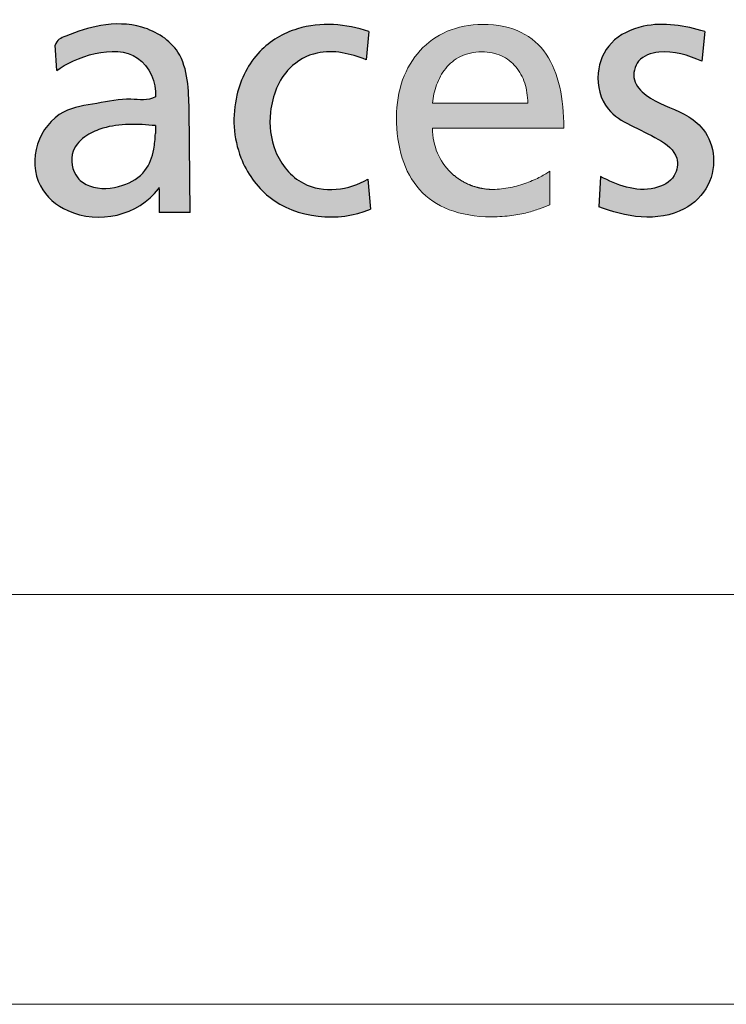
# Paper-space layout 'Hoja2' of a CAD drawing. Header units: millimetres. Extents: x 450 to 25135, y 150 to 17673.
# Tile 7 of 19: x 19928 to 20186, y 150 to 510. Entities that reach past the tile are written whole.
import ezdxf

# ---------------------------------------------------------------- set-up
doc = ezdxf.new("R2010")
doc.units = ezdxf.units.MM
doc.linetypes.add('SLD-Continua', pattern=[0])
doc.layers.add('FORMAT', color=7, linetype='SLD-Continua')

# ---------------------------------------------------------------- blocks, each defined once
blk = doc.blocks.new('Bloque1')
at = {"linetype": 'Continuous', "ltscale": 35}
h = blk.add_hatch(color=7, dxfattribs=at)
edge = h.paths.add_edge_path(flags=0)
edge.add_spline(control_points=[(447.1477304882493, 113.117695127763), (444.4013535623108, 111.4222830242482), (436.9297444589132, 113.1131525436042), (425.846653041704, 110.4768756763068), (412.0495614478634, 108.891087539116), (402.1656916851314, 96.31302692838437), (402.9737049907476, 80.06196275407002), (420.8189873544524, 65.08508865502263), (440.8957324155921, 69.65680182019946), (448.2494680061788, 79.46525997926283)], knot_values=[0, 0, 0, 0, 0.079965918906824, 0.1900571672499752, 0.3000940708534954, 0.4325108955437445, 0.5666885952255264, 0.6846218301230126, 1, 1, 1, 1], weights=[1, 1, 1, 1, 1, 1, 1, 1, 1, 1], degree=3, periodic=0)
edge.add_spline(control_points=[(448.2494680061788, 79.46525997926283), (448.598833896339, 80.37175666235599), (448.4920065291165, 79.46525997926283)], knot_values=[0, 0, 0, 1, 1, 1], weights=[1, 1, 1], degree=2, periodic=0)
edge.add_line((448.4920065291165, 79.46525997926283), (448.4920065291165, 70.79673695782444))
edge.add_line((448.4920065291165, 70.79673695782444), (459.8706977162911, 70.79673695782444))
edge.add_line((459.8706977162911, 70.79673695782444), (459.4879247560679, 108.697790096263))
edge.add_spline(control_points=[(459.4879247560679, 108.6977900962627), (459.2133028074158, 115.2323379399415), (459.1727210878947, 129.7088642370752), (442.7519847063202, 140.0049656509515), (427.5065417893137, 140.0589961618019), (416.89420790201, 136.413653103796), (410.9889606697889, 133.9821044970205), (410.4598462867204, 131.9549445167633)], knot_values=[0, 0, 0, 0, 0.3004446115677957, 0.5251352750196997, 0.7372886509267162, 0.9254873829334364, 1, 1, 1, 1], weights=[1, 1, 1, 1, 1, 1, 1, 1], degree=3, periodic=0)
edge.add_line((410.4598462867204, 131.9549445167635), (411.0360178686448, 122.733017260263))
edge.add_spline(control_points=[(411.0360178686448, 122.733017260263), (417.4450836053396, 127.5000055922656), (439.8544987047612, 135.8511266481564), (447.6307706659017, 118.3204715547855), (447.1477304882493, 113.117695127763)], knot_values=[0, 0, 0, 0, 0.6589957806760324, 1, 1, 1, 1], weights=[1, 1, 1, 1, 1], degree=3, periodic=0)
edge = h.paths.add_edge_path(flags=0)
edge.add_spline(control_points=[(447.1504972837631, 99.70333689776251), (447.0134890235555, 97.77160192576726), (446.6778168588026, 93.0388240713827), (443.8719791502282, 85.06744525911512), (434.6789035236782, 79.63404012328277), (424.9722784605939, 78.91781105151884), (416.9555688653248, 83.9355059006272), (415.4381393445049, 93.15731913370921), (421.5427566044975, 99.19119823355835), (428.8287103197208, 102.2205518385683), (437.4593161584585, 103.3529648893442), (443.8877030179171, 102.8347119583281), (447.1504972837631, 102.5716673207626)], knot_values=[0, 0, 0, 0, 0.06890377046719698, 0.1688152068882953, 0.2838615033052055, 0.4272197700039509, 0.4889171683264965, 0.6053794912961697, 0.6959615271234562, 0.7715446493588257, 0.8840451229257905, 1, 1, 1, 1], weights=[1, 1, 1, 1, 1, 1, 1, 1, 1, 1, 1, 1, 1], degree=3, periodic=0)
edge.add_line((447.1504972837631, 102.5716673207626), (447.1504972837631, 99.70333689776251))
h = blk.add_hatch(color=7, dxfattribs=at)
edge = h.paths.add_edge_path(flags=0)
edge.add_arc((570.5686844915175, 101.6534836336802), 22.43475525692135, 248.0344106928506, 270.0502968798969, ccw=False)
edge.add_spline(control_points=[(562.1769715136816, 80.84729713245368), (559.5411203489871, 81.91165808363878), (557.1565412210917, 83.45902939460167), (555.1107125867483, 85.43264564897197)], knot_values=[23.38426970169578, 23.38426970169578, 23.38426970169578, 23.38426970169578, 23.7679247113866, 23.7679247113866, 23.7679247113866, 23.7679247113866], weights=[1, 0.9877716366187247, 0.9877716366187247, 1], degree=3, periodic=0)
edge.add_arc((570.1694529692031, 100.9840426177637), 21.64743886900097, 203.0223573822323, 225.9220705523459, ccw=False)
edge.add_spline(control_points=[(550.2461824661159, 92.51793949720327), (549.0871552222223, 95.24207653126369), (548.4357311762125, 98.31307560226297), (548.4357311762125, 101.6421062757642)], knot_values=[0, 0, 0, 0, 1, 1, 1, 1], weights=[1, 1, 1, 1], degree=3, periodic=0)
edge.add_line((548.4357311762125, 101.6421062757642), (596.4317242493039, 101.6421062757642))
edge.add_spline(control_points=[(596.4317242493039, 101.6421062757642), (596.4317242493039, 107.0438498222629), (595.9769964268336, 112.1198813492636), (594.9469850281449, 116.6883097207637)], knot_values=[2, 2, 2, 2, 3, 3, 3, 3], weights=[1, 1, 1, 1], degree=3, periodic=0)
edge.add_spline(control_points=[(594.9469850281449, 116.6883097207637), (593.9169736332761, 121.2567380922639), (592.3095636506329, 125.3260233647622), (589.9999693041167, 128.714274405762)], knot_values=[3, 3, 3, 3, 4, 4, 4, 4], weights=[1, 1, 1, 1], degree=3, periodic=0)
edge.add_spline(control_points=[(589.9999693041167, 128.714274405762), (587.6924899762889, 132.1067554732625), (584.6849412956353, 134.8224323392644), (580.8525374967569, 136.6921039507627)], knot_values=[4, 4, 4, 4, 5, 5, 5, 5], weights=[1, 1, 1, 1], degree=3, periodic=0)
edge.add_spline(control_points=[(580.8525374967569, 136.6921039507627), (577.02224870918, 138.5617755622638), (572.3649897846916, 139.5812118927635), (566.7644350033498, 139.5812118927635), (562.0204605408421, 139.5812118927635), (557.6804535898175, 138.7013664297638), (553.8395897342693, 137.0685762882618)], knot_values=[5, 5, 5, 5, 6, 6, 6, 7, 7, 7, 7], weights=[1, 1, 1, 1, 1, 1, 1], degree=3, periodic=0)
edge.add_spline(control_points=[(553.8395897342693, 137.0685762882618), (549.9966108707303, 135.4400161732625), (546.654890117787, 133.0585113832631), (543.9032580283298, 130.0509627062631)], knot_values=[7, 7, 7, 7, 8, 8, 8, 8], weights=[1, 1, 1, 1], degree=3, periodic=0)
edge.add_spline(control_points=[(543.9032580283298, 130.0509627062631), (541.1537409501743, 127.0476440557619), (538.9964275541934, 123.4225115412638), (537.52649342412, 119.3024659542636)], knot_values=[8, 8, 8, 8, 9, 9, 9, 9], weights=[1, 1, 1, 1], degree=3, periodic=0)
edge.add_spline(control_points=[(537.52649342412, 119.3024659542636), (536.058674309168, 115.1824203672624), (535.276119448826, 110.5716917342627), (535.276119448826, 105.5929508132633), (535.276119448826, 100.1150667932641), (535.9592686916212, 95.10671569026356), (537.3551773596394, 90.6694181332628)], knot_values=[9, 9, 9, 9, 10, 10, 10, 11, 11, 11, 11], weights=[1, 1, 1, 1, 1, 1, 1], degree=3, periodic=0)
edge.add_spline(control_points=[(537.3551773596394, 90.6694181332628), (538.7532010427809, 86.23212057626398), (540.8639841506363, 82.365876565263), (543.7192518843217, 79.18489680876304)], knot_values=[11, 11, 11, 11, 12, 12, 12, 12], weights=[1, 1, 1, 1], degree=3, periodic=0)
edge.add_spline(control_points=[(543.7192518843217, 79.18489680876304), (546.5745196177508, 76.00391705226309), (550.178501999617, 73.51243158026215), (554.5565791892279, 71.81196102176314)], knot_values=[12, 12, 12, 12, 13, 13, 13, 13], weights=[1, 1, 1, 1], degree=3, periodic=0)
edge.add_spline(control_points=[(554.5565791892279, 71.81196102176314), (558.9346563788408, 70.11149045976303), (564.0910584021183, 69.20626483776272), (570.0553954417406, 69.20626483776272), (572.8260626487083, 69.20626483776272), (575.2456376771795, 69.37123586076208), (577.386030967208, 69.64195754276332)], knot_values=[13, 13, 13, 13, 14, 14, 14, 15, 15, 15, 15], weights=[1, 1, 1, 1, 1, 1, 1], degree=3, periodic=0)
edge.add_spline(control_points=[(577.386030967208, 69.64195754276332), (579.5264242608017, 69.91690925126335), (581.3897508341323, 70.2976116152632), (583.0542661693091, 70.73330432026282)], knot_values=[15, 15, 15, 15, 16, 16, 16, 16], weights=[1, 1, 1, 1], degree=3, periodic=0)
edge.add_spline(control_points=[(583.0542661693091, 70.73330432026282), (584.7208965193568, 71.16899702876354), (586.1887156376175, 71.65545004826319), (587.5338639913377, 72.14613309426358)], knot_values=[16, 16, 16, 16, 17, 17, 17, 17], weights=[1, 1, 1, 1], degree=3, periodic=0)
edge.add_spline(control_points=[(587.5338639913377, 72.14613309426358), (588.8811273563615, 72.62835609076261), (590.1057199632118, 73.11480911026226), (591.2901273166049, 73.54204176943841)], knot_values=[17, 17, 17, 17, 18, 18, 18, 18], weights=[1, 1, 1, 1], degree=3, periodic=0)
edge.add_line((591.2901273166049, 73.54204176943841), (591.2901273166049, 85.9360187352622))
edge.add_spline(control_points=[(591.2901273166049, 85.9360187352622), (590.5329526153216, 85.30997484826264), (589.371810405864, 84.58241032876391), (587.9272564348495, 83.83369568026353)], knot_values=[19.00002, 19.00002, 19.00002, 19.00002, 20.00002, 20.00002, 20.00002, 20.00002], weights=[1, 1, 1, 1], degree=3, periodic=0)
edge.add_spline(control_points=[(587.9272564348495, 83.83369568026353), (586.482702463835, 83.08498102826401), (584.7547367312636, 82.32357630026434), (582.868145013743, 81.64254207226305)], knot_values=[20.00002, 20.00002, 20.00002, 20.00002, 21.00002, 21.00002, 21.00002, 21.00002], weights=[1, 1, 1, 1], degree=3, periodic=0)
edge.add_spline(control_points=[(582.868145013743, 81.64254207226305), (580.9815532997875, 80.96150784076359), (578.9321055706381, 80.35238405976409), (576.8445876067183, 79.91669135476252)], knot_values=[21.00002, 21.00002, 21.00002, 21.00002, 22.00002, 22.00002, 22.00002, 22.00002], weights=[1, 1, 1, 1], degree=3, periodic=0)
edge.add_spline(control_points=[(576.8445876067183, 79.91669135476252), (574.7570696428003, 79.48099864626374), (572.6314814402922, 79.21873702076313), (570.5883787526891, 79.21873702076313)], knot_values=[22.00002, 22.00002, 22.00002, 22.00002, 23.00002, 23.00002, 23.00002, 23.00002], weights=[1, 1, 1, 1], degree=3, periodic=0)
edge = h.paths.add_edge_path(flags=0)
edge.add_spline(control_points=[(548.4357311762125, 110.8424134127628), (548.6641525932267, 113.0208769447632), (549.1506056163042, 115.2839409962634), (549.9395055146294, 117.4497144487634)], knot_values=[8, 8, 8, 8, 9, 9, 9, 9], weights=[1, 1, 1, 1], degree=3, periodic=0)
edge.add_spline(control_points=[(549.9395055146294, 117.4497144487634), (550.7284054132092, 119.6154878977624), (551.8197521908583, 121.683970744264), (553.2643061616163, 123.4817319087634)], knot_values=[9, 9, 9, 9, 10, 10, 10, 10], weights=[1, 1, 1, 1], degree=3, periodic=0)
edge.add_spline(control_points=[(553.2643061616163, 123.4817319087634), (554.7067451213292, 125.2794930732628), (556.5002762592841, 126.806532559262), (558.6893148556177, 127.8809592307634)], knot_values=[0, 0, 0, 0, 1, 1, 1, 1], weights=[1, 1, 1, 1], degree=3, periodic=0)
edge.add_spline(control_points=[(558.6893148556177, 127.8809592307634), (560.8804684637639, 128.9596159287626), (563.4692445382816, 129.5856598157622), (566.5021733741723, 129.5856598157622), (569.1755499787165, 129.5856598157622), (571.557054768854, 129.056906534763), (573.6297676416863, 128.1051506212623)], knot_values=[1, 1, 1, 1, 2, 2, 2, 3, 3, 3, 3], weights=[1, 1, 1, 1, 1, 1, 1], degree=3, periodic=0)
edge.add_spline(control_points=[(573.6297676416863, 128.1051506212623), (575.7024805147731, 127.1533947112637), (577.4642864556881, 125.774406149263), (578.8919203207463, 124.0781656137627)], knot_values=[3, 3, 3, 3, 4, 4, 4, 4], weights=[1, 1, 1, 1], degree=3, periodic=0)
edge.add_spline(control_points=[(578.8919203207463, 124.0781656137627), (580.3174391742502, 122.3776950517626), (581.410900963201, 120.3557424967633), (582.1469255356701, 118.1180585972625)], knot_values=[4, 4, 4, 4, 5, 5, 5, 5], weights=[1, 1, 1, 1], degree=3, periodic=0)
edge.add_spline(control_points=[(582.1469255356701, 118.1180585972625), (582.8850651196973, 115.8761446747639), (583.2636524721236, 113.4184994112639), (583.2636524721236, 110.8424134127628)], knot_values=[5, 5, 5, 5, 6, 6, 6, 6], weights=[1, 1, 1, 1], degree=3, periodic=0)
edge.add_line((583.2636524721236, 110.8424134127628), (574.5561433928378, 110.8424134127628))
edge.add_line((574.5561433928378, 110.8424134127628), (548.4357311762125, 110.8424134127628))
h = blk.add_hatch(color=7, dxfattribs=at)
edge = h.paths.add_edge_path(flags=0)
edge.add_arc((570.5686844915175, 101.6534836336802), 22.43475525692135, 248.0344106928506, 270.0502968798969, ccw=False)
edge.add_spline(control_points=[(562.1769715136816, 80.84729713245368), (559.5411203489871, 81.91165808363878), (557.1565412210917, 83.45902939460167), (555.1107125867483, 85.43264564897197)], knot_values=[23.38426970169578, 23.38426970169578, 23.38426970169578, 23.38426970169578, 23.7679247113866, 23.7679247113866, 23.7679247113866, 23.7679247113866], weights=[1, 0.9877716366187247, 0.9877716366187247, 1], degree=3, periodic=0)
edge.add_arc((570.1694529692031, 100.9840426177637), 21.64743886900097, 203.0223573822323, 225.9220705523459, ccw=False)
edge.add_spline(control_points=[(550.2461824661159, 92.51793949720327), (549.0871552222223, 95.24207653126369), (548.4357311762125, 98.31307560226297), (548.4357311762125, 101.6421062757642)], knot_values=[0, 0, 0, 0, 1, 1, 1, 1], weights=[1, 1, 1, 1], degree=3, periodic=0)
edge.add_line((548.4357311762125, 101.6421062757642), (596.4317242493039, 101.6421062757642))
edge.add_spline(control_points=[(596.4317242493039, 101.6421062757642), (596.4317242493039, 107.0438498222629), (595.9769964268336, 112.1198813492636), (594.9469850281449, 116.6883097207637)], knot_values=[2, 2, 2, 2, 3, 3, 3, 3], weights=[1, 1, 1, 1], degree=3, periodic=0)
edge.add_spline(control_points=[(594.9469850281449, 116.6883097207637), (593.9169736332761, 121.2567380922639), (592.3095636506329, 125.3260233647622), (589.9999693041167, 128.714274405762)], knot_values=[3, 3, 3, 3, 4, 4, 4, 4], weights=[1, 1, 1, 1], degree=3, periodic=0)
edge.add_spline(control_points=[(589.9999693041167, 128.714274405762), (587.6924899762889, 132.1067554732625), (584.6849412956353, 134.8224323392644), (580.8525374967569, 136.6921039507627)], knot_values=[4, 4, 4, 4, 5, 5, 5, 5], weights=[1, 1, 1, 1], degree=3, periodic=0)
edge.add_spline(control_points=[(580.8525374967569, 136.6921039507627), (577.02224870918, 138.5617755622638), (572.3649897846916, 139.5812118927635), (566.7644350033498, 139.5812118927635), (562.0204605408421, 139.5812118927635), (557.6804535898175, 138.7013664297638), (553.8395897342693, 137.0685762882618)], knot_values=[5, 5, 5, 5, 6, 6, 6, 7, 7, 7, 7], weights=[1, 1, 1, 1, 1, 1, 1], degree=3, periodic=0)
edge.add_spline(control_points=[(553.8395897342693, 137.0685762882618), (549.9966108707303, 135.4400161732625), (546.654890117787, 133.0585113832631), (543.9032580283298, 130.0509627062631)], knot_values=[7, 7, 7, 7, 8, 8, 8, 8], weights=[1, 1, 1, 1], degree=3, periodic=0)
edge.add_spline(control_points=[(543.9032580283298, 130.0509627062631), (541.1537409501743, 127.0476440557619), (538.9964275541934, 123.4225115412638), (537.52649342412, 119.3024659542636)], knot_values=[8, 8, 8, 8, 9, 9, 9, 9], weights=[1, 1, 1, 1], degree=3, periodic=0)
edge.add_spline(control_points=[(537.52649342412, 119.3024659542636), (536.058674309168, 115.1824203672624), (535.276119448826, 110.5716917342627), (535.276119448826, 105.5929508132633), (535.276119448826, 100.1150667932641), (535.9592686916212, 95.10671569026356), (537.3551773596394, 90.6694181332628)], knot_values=[9, 9, 9, 9, 10, 10, 10, 11, 11, 11, 11], weights=[1, 1, 1, 1, 1, 1, 1], degree=3, periodic=0)
edge.add_spline(control_points=[(537.3551773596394, 90.6694181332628), (538.7532010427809, 86.23212057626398), (540.8639841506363, 82.365876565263), (543.7192518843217, 79.18489680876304)], knot_values=[11, 11, 11, 11, 12, 12, 12, 12], weights=[1, 1, 1, 1], degree=3, periodic=0)
edge.add_spline(control_points=[(543.7192518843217, 79.18489680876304), (546.5745196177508, 76.00391705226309), (550.178501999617, 73.51243158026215), (554.5565791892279, 71.81196102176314)], knot_values=[12, 12, 12, 12, 13, 13, 13, 13], weights=[1, 1, 1, 1], degree=3, periodic=0)
edge.add_spline(control_points=[(554.5565791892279, 71.81196102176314), (558.9346563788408, 70.11149045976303), (564.0910584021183, 69.20626483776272), (570.0553954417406, 69.20626483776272), (572.8260626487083, 69.20626483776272), (575.2456376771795, 69.37123586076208), (577.386030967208, 69.64195754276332)], knot_values=[13, 13, 13, 13, 14, 14, 14, 15, 15, 15, 15], weights=[1, 1, 1, 1, 1, 1, 1], degree=3, periodic=0)
edge.add_spline(control_points=[(577.386030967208, 69.64195754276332), (579.5264242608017, 69.91690925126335), (581.3897508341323, 70.2976116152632), (583.0542661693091, 70.73330432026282)], knot_values=[15, 15, 15, 15, 16, 16, 16, 16], weights=[1, 1, 1, 1], degree=3, periodic=0)
edge.add_spline(control_points=[(583.0542661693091, 70.73330432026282), (584.7208965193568, 71.16899702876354), (586.1887156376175, 71.65545004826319), (587.5338639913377, 72.14613309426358)], knot_values=[16, 16, 16, 16, 17, 17, 17, 17], weights=[1, 1, 1, 1], degree=3, periodic=0)
edge.add_spline(control_points=[(587.5338639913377, 72.14613309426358), (588.8811273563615, 72.62835609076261), (590.1057199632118, 73.11480911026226), (591.2901273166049, 73.54204176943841)], knot_values=[17, 17, 17, 17, 18, 18, 18, 18], weights=[1, 1, 1, 1], degree=3, periodic=0)
edge.add_line((591.2901273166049, 73.54204176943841), (591.2901273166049, 85.9360187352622))
edge.add_spline(control_points=[(591.2901273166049, 85.9360187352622), (590.5329526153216, 85.30997484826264), (589.371810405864, 84.58241032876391), (587.9272564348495, 83.83369568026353)], knot_values=[19.00002, 19.00002, 19.00002, 19.00002, 20.00002, 20.00002, 20.00002, 20.00002], weights=[1, 1, 1, 1], degree=3, periodic=0)
edge.add_spline(control_points=[(587.9272564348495, 83.83369568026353), (586.482702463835, 83.08498102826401), (584.7547367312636, 82.32357630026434), (582.868145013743, 81.64254207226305)], knot_values=[20.00002, 20.00002, 20.00002, 20.00002, 21.00002, 21.00002, 21.00002, 21.00002], weights=[1, 1, 1, 1], degree=3, periodic=0)
edge.add_spline(control_points=[(582.868145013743, 81.64254207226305), (580.9815532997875, 80.96150784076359), (578.9321055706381, 80.35238405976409), (576.8445876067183, 79.91669135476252)], knot_values=[21.00002, 21.00002, 21.00002, 21.00002, 22.00002, 22.00002, 22.00002, 22.00002], weights=[1, 1, 1, 1], degree=3, periodic=0)
edge.add_spline(control_points=[(576.8445876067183, 79.91669135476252), (574.7570696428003, 79.48099864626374), (572.6314814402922, 79.21873702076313), (570.5883787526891, 79.21873702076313)], knot_values=[22.00002, 22.00002, 22.00002, 22.00002, 23.00002, 23.00002, 23.00002, 23.00002], weights=[1, 1, 1, 1], degree=3, periodic=0)
edge = h.paths.add_edge_path(flags=0)
edge.add_spline(control_points=[(548.4357311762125, 110.8424134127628), (548.6641525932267, 113.0208769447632), (549.1506056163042, 115.2839409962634), (549.9395055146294, 117.4497144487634)], knot_values=[8, 8, 8, 8, 9, 9, 9, 9], weights=[1, 1, 1, 1], degree=3, periodic=0)
edge.add_spline(control_points=[(549.9395055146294, 117.4497144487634), (550.7284054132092, 119.6154878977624), (551.8197521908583, 121.683970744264), (553.2643061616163, 123.4817319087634)], knot_values=[9, 9, 9, 9, 10, 10, 10, 10], weights=[1, 1, 1, 1], degree=3, periodic=0)
edge.add_spline(control_points=[(553.2643061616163, 123.4817319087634), (554.7067451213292, 125.2794930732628), (556.5002762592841, 126.806532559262), (558.6893148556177, 127.8809592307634)], knot_values=[0, 0, 0, 0, 1, 1, 1, 1], weights=[1, 1, 1, 1], degree=3, periodic=0)
edge.add_spline(control_points=[(558.6893148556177, 127.8809592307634), (560.8804684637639, 128.9596159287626), (563.4692445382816, 129.5856598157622), (566.5021733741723, 129.5856598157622), (569.1755499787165, 129.5856598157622), (571.557054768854, 129.056906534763), (573.6297676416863, 128.1051506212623)], knot_values=[1, 1, 1, 1, 2, 2, 2, 3, 3, 3, 3], weights=[1, 1, 1, 1, 1, 1, 1], degree=3, periodic=0)
edge.add_spline(control_points=[(573.6297676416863, 128.1051506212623), (575.7024805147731, 127.1533947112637), (577.4642864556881, 125.774406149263), (578.8919203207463, 124.0781656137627)], knot_values=[3, 3, 3, 3, 4, 4, 4, 4], weights=[1, 1, 1, 1], degree=3, periodic=0)
edge.add_spline(control_points=[(578.8919203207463, 124.0781656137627), (580.3174391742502, 122.3776950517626), (581.410900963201, 120.3557424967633), (582.1469255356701, 118.1180585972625)], knot_values=[4, 4, 4, 4, 5, 5, 5, 5], weights=[1, 1, 1, 1], degree=3, periodic=0)
edge.add_spline(control_points=[(582.1469255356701, 118.1180585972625), (582.8850651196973, 115.8761446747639), (583.2636524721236, 113.4184994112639), (583.2636524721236, 110.8424134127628)], knot_values=[5, 5, 5, 5, 6, 6, 6, 6], weights=[1, 1, 1, 1], degree=3, periodic=0)
edge.add_line((583.2636524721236, 110.8424134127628), (574.5561433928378, 110.8424134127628))
edge.add_line((574.5561433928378, 110.8424134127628), (548.4357311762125, 110.8424134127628))
at = {"layer": 'FORMAT', "ltscale": 35}
h = blk.add_hatch(color=7, dxfattribs=at)
edge = h.paths.add_edge_path(flags=0)
edge.add_spline(control_points=[(524.7793092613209, 83.03422071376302), (518.1197650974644, 78.90315236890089), (502.245633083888, 76.90951726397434), (489.7471485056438, 92.46886677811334), (488.0624782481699, 108.5788318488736), (493.535363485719, 123.2712555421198), (508.1591424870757, 131.4640599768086), (518.6317561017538, 128.8640155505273), (524.130000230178, 126.6838618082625)], knot_values=[0, 0, 0, 0, 0.2397356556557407, 0.3927620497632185, 0.535376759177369, 0.7077411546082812, 0.8207777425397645, 1, 1, 1, 1], weights=[1, 1, 1, 1, 1, 1, 1, 1, 1], degree=3, periodic=0)
edge.add_line((524.1300002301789, 126.6838618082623), (525.1769317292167, 136.9670556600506))
edge.add_spline(control_points=[(525.1769317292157, 136.9670556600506), (516.922009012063, 139.7882831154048), (501.836300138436, 141.1132008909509), (483.6232500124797, 130.328269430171), (474.762501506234, 112.4787197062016), (475.9253411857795, 91.85294060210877), (491.8175697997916, 69.1794735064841), (514.0370444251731, 67.06495511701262), (525.709915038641, 71.97270201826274)], knot_values=[0, 0, 0, 0, 0.1894416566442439, 0.3044366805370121, 0.4334053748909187, 0.5981526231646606, 0.7235130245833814, 1, 1, 1, 1], weights=[1, 1, 1, 1, 1, 1, 1, 1, 1], degree=3, periodic=0)
edge.add_line((525.70991503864, 71.97270201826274), (524.77930926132, 83.03422071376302))
h = blk.add_hatch(color=7, dxfattribs=at)
edge = h.paths.add_edge_path(flags=0)
edge.add_spline(control_points=[(609.2233236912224, 72.8863876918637), (618.4625292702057, 69.1758494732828), (635.8730763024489, 66.1510819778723), (650.3021581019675, 80.053519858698), (652.153613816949, 92.25274728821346), (647.8610436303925, 102.0340306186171), (638.2862321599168, 108.517987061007), (628.5747060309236, 111.1707665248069), (621.0252162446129, 118.8467291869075), (623.0244826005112, 127.4779632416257), (634.1500839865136, 130.8817582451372), (641.9280325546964, 128.2922149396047), (646.8980526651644, 126.1593385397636)], knot_values=[0, 0, 0, 0, 0.2486171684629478, 0.3448877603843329, 0.4372737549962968, 0.5201900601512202, 0.5798426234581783, 0.701278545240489, 0.7559945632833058, 0.8108630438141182, 0.8735819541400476, 1, 1, 1, 1], weights=[1, 1, 1, 1, 1, 1, 1, 1, 1, 1, 1, 1, 1], degree=3, periodic=0)
edge.add_line((646.8980526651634, 126.1593385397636), (647.9449841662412, 136.9670556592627))
edge.add_spline(control_points=[(647.9449841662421, 136.9670556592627), (640.7794888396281, 139.1581013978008), (628.5385989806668, 141.3277189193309), (612.9640522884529, 134.1937591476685), (607.4294009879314, 121.4521353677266), (610.7505731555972, 108.5762764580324), (621.2429592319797, 102.1890348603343), (630.4062693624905, 98.39742154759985), (638.8551905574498, 92.25961619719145), (637.4127068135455, 82.92091253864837), (625.6801880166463, 76.87833110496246), (615.738989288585, 80.90278687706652), (609.872632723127, 83.96059645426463)], knot_values=[0, 0, 0, 0, 0.1768908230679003, 0.2801083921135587, 0.3736800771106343, 0.4799749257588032, 0.5584819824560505, 0.6484723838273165, 0.7229918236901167, 0.7734622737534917, 0.8394931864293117, 1, 1, 1, 1], weights=[1, 1, 1, 1, 1, 1, 1, 1, 1, 1, 1, 1, 1], degree=3, periodic=0)
edge.add_line((609.872632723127, 83.96059645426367), (609.2233236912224, 72.8863876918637))
at = {"color": 7, "linetype": 'SLD-Continua', "lineweight": 18, "ltscale": 35}
blk.add_line((583.2636524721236, 110.8424134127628), (574.5561433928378, 110.8424134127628), dxfattribs=at)
blk.add_arc((570.1694529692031, 100.9840426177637), 21.64743886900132, 203.0223573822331, 225.9220705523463, dxfattribs=at)
at = {"color": 8, "linetype": 'Continuous', "lineweight": 0, "ltscale": 35, "true_color": 0x808080}
for points in [[(553.8395897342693, 137.0685762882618), (549.9966108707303, 135.4400161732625), (546.654890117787, 133.0585113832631), (543.9032580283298, 130.0509627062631)], [(589.9999693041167, 128.714274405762), (587.6924899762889, 132.1067554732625), (584.6849412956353, 134.8224323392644), (580.8525374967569, 136.6921039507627)], [(543.9032580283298, 130.0509627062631), (541.1537409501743, 127.0476440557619), (538.9964275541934, 123.4225115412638), (537.52649342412, 119.3024659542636)], [(553.2643061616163, 123.4817319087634), (554.7067451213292, 125.2794930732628), (556.5002762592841, 126.806532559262), (558.6893148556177, 127.8809592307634)], [(573.6297676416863, 128.1051506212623), (575.7024805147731, 127.1533947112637), (577.4642864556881, 125.774406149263), (578.8919203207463, 124.0781656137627)], [(594.9469850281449, 116.6883097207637), (593.9169736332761, 121.2567380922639), (592.3095636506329, 125.3260233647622), (589.9999693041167, 128.714274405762)], [(549.9395055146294, 117.4497144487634), (550.7284054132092, 119.6154878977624), (551.8197521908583, 121.683970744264), (553.2643061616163, 123.4817319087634)], [(578.8919203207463, 124.0781656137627), (580.3174391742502, 122.3776950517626), (581.410900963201, 120.3557424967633), (582.1469255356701, 118.1180585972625)], [(548.4357311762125, 110.8424134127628), (548.6641525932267, 113.0208769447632), (549.1506056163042, 115.2839409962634), (549.9395055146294, 117.4497144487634)], [(582.1469255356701, 118.1180585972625), (582.8850651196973, 115.8761446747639), (583.2636524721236, 113.4184994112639), (583.2636524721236, 110.8424134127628)], [(596.4317242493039, 101.6421062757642), (596.4317242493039, 107.0438498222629), (595.9769964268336, 112.1198813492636), (594.9469850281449, 116.6883097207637)], [(574.5561433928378, 110.8424134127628), (565.8493393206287, 110.8424134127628), (557.1425352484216, 110.8424134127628), (548.4357311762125, 110.8424134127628)], [(550.2461824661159, 92.51793949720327), (549.0871552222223, 95.24207653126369), (548.4357311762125, 98.31307560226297), (548.4357311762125, 101.6421062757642)], [(548.4357311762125, 101.6421062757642), (564.434395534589, 101.6421062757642), (580.4330598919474, 101.6421062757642), (596.4317242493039, 101.6421062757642)], [(537.3551773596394, 90.6694181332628), (538.7532010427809, 86.23212057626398), (540.8639841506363, 82.365876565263), (543.7192518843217, 79.18489680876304)], [(587.9272564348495, 83.83369568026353), (586.482702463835, 83.08498102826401), (584.7547367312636, 82.32357630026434), (582.868145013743, 81.64254207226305)], [(591.2901273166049, 85.9360187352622), (590.5329526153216, 85.30997484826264), (589.371810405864, 84.58241032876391), (587.9272564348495, 83.83369568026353)], [(591.2901273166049, 73.54204176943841), (591.2901273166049, 77.67336742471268), (591.2901273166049, 81.80469307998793), (591.2901273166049, 85.9360187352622)], [(576.8445876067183, 79.91669135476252), (574.7570696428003, 79.48099864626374), (572.6314814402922, 79.21873702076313), (570.5883787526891, 79.21873702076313)], [(582.868145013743, 81.64254207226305), (580.9815532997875, 80.96150784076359), (578.9321055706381, 80.35238405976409), (576.8445876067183, 79.91669135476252)], [(543.7192518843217, 79.18489680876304), (546.5745196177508, 76.00391705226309), (550.178501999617, 73.51243158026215), (554.5565791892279, 71.81196102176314)], [(583.0542661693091, 70.73330432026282), (584.7208965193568, 71.16899702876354), (586.1887156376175, 71.65545004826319), (587.5338639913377, 72.14613309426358)], [(587.5338639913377, 72.14613309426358), (588.8811273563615, 72.62835609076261), (590.1057199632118, 73.11480911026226), (591.2901273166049, 73.54204176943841)], [(577.386030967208, 69.64195754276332), (579.5264242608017, 69.91690925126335), (581.3897508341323, 70.2976116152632), (583.0542661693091, 70.73330432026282)]]:
    blk.add_open_spline(points, degree=3, dxfattribs=at)
for points, knots in [([(580.8525374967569, 136.6921039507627), (577.02224870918, 138.5617755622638), (572.3649897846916, 139.5812118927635), (566.7644350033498, 139.5812118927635), (562.0204605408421, 139.5812118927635), (557.6804535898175, 138.7013664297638), (553.8395897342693, 137.0685762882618)], [5, 5, 5, 5, 6, 6, 6, 7, 7, 7, 7]), ([(558.6893148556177, 127.8809592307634), (560.8804684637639, 128.9596159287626), (563.4692445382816, 129.5856598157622), (566.5021733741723, 129.5856598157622), (569.1755499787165, 129.5856598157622), (571.557054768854, 129.056906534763), (573.6297676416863, 128.1051506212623)], [1, 1, 1, 1, 2, 2, 2, 3, 3, 3, 3]), ([(537.52649342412, 119.3024659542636), (536.058674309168, 115.1824203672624), (535.276119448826, 110.5716917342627), (535.276119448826, 105.5929508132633), (535.276119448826, 100.1150667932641), (535.9592686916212, 95.10671569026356), (537.3551773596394, 90.6694181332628)], [9, 9, 9, 9, 10, 10, 10, 11, 11, 11, 11]), ([(554.5565791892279, 71.81196102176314), (558.9346563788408, 70.11149045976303), (564.0910584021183, 69.20626483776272), (570.0553954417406, 69.20626483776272), (572.8260626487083, 69.20626483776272), (575.2456376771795, 69.37123586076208), (577.386030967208, 69.64195754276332)], [13, 13, 13, 13, 14, 14, 14, 15, 15, 15, 15])]:
    blk.add_open_spline(points, degree=3, knots=knots, dxfattribs=at)
for points, weights in [([(562.1769715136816, 80.84729713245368), (559.541120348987, 81.91165808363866), (557.1565412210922, 83.45902939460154), (555.1107125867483, 85.43264564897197)], [1, 0.9877716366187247, 0.9877716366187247, 1]), ([(570.5883787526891, 79.21873702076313), (567.6970434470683, 79.21619887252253), (564.8584219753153, 79.7657936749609), (562.1769715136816, 80.84729713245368)], [1, 0.9877338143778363, 0.9877338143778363, 1])]:
    blk.add_rational_spline(points, weights, degree=3, dxfattribs=at)
at = {"color": 7, "linetype": 'Continuous', "lineweight": 0, "ltscale": 35}
blk.add_open_spline([(448.2494680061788, 79.46525997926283), (448.5988338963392, 80.37175666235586), (448.4920065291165, 79.46525997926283)], degree=2, dxfattribs=at)
at = {"layer": 'FORMAT', "color": 7, "ltscale": 35}
for p, q in [((525.1769317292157, 136.9670556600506), (524.130000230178, 126.6838618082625)), ((647.9449841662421, 136.9670556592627), (646.8980526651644, 126.1593385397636)), ((411.0360178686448, 122.733017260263), (410.4598462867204, 131.9549445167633)), ((459.8706977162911, 70.79673695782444), (459.4879247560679, 108.6977900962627)), ((447.1504972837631, 102.5716673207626), (447.1504972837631, 99.70333689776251)), ((524.7793092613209, 83.03422071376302), (525.709915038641, 71.97270201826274)), ((609.872632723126, 83.96059645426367), (609.2233236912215, 72.8863876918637)), ((448.4920065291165, 79.46525997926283), (448.4920065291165, 70.79673695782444)), ((459.8706977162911, 70.79673695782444), (448.4920065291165, 70.79673695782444))]:
    blk.add_line(p, q, dxfattribs=at)
for points, knots in [([(525.1769317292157, 136.9670556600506), (516.922009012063, 139.7882831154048), (501.836300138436, 141.1132008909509), (483.6232500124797, 130.328269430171), (474.762501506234, 112.4787197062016), (475.9253411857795, 91.85294060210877), (491.8175697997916, 69.1794735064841), (514.0370444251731, 67.06495511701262), (525.709915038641, 71.97270201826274)], [0, 0, 0, 0, 0.1894416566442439, 0.3044366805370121, 0.4334053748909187, 0.5981526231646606, 0.7235130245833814, 1, 1, 1, 1]), ([(647.9449841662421, 136.9670556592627), (640.7794888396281, 139.1581013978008), (628.5385989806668, 141.3277189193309), (612.9640522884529, 134.1937591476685), (607.4294009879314, 121.4521353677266), (610.7505731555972, 108.5762764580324), (621.2429592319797, 102.1890348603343), (630.4062693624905, 98.39742154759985), (638.8551905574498, 92.25961619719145), (637.4127068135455, 82.92091253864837), (625.6801880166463, 76.87833110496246), (615.738989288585, 80.90278687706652), (609.872632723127, 83.96059645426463)], [0, 0, 0, 0, 0.1768908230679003, 0.2801083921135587, 0.3736800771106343, 0.4799749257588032, 0.5584819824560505, 0.6484723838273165, 0.7229918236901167, 0.7734622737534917, 0.8394931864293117, 1, 1, 1, 1]), ([(459.4879247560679, 108.6977900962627), (459.2133028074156, 115.2323379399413), (459.1727210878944, 129.7088642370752), (442.75198470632, 140.0049656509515), (427.5065417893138, 140.0589961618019), (416.8942079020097, 136.413653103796), (410.9889606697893, 133.9821044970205), (410.4598462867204, 131.9549445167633)], [0, 0, 0, 0, 0.3004446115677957, 0.5251352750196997, 0.7372886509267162, 0.9254873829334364, 1, 1, 1, 1]), ([(411.0360178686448, 122.733017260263), (417.4450836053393, 127.5000055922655), (439.8544987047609, 135.8511266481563), (447.6307706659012, 118.3204715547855), (447.1477304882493, 113.1176951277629)], [0, 0, 0, 0, 0.6589957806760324, 1, 1, 1, 1]), ([(524.130000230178, 126.6838618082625), (518.6317561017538, 128.8640155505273), (508.1591424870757, 131.4640599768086), (493.535363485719, 123.2712555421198), (488.0624782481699, 108.5788318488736), (489.7471485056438, 92.46886677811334), (502.245633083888, 76.90951726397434), (518.1197650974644, 78.90315236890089), (524.7793092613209, 83.03422071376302)], [0, 0, 0, 0, 0.1792222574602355, 0.2922588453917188, 0.464623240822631, 0.6072379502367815, 0.7602643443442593, 1, 1, 1, 1]), ([(646.8980526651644, 126.1593385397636), (641.9280325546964, 128.2922149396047), (634.1500839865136, 130.8817582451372), (623.0244826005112, 127.4779632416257), (621.0252162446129, 118.8467291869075), (628.5747060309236, 111.1707665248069), (638.2862321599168, 108.517987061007), (647.8610436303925, 102.0340306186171), (652.153613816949, 92.25274728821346), (650.3021581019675, 80.053519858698), (635.8730763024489, 66.1510819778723), (618.4625292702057, 69.1758494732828), (609.2233236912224, 72.8863876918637)], [0, 0, 0, 0, 0.1264180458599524, 0.1891369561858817, 0.2440054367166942, 0.298721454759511, 0.4201573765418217, 0.4798099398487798, 0.5627262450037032, 0.6551122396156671, 0.7513828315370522, 1, 1, 1, 1]), ([(447.1477304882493, 113.117695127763), (444.4013535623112, 111.4222830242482), (436.9297444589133, 113.1131525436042), (425.8466530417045, 110.4768756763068), (412.0495614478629, 108.891087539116), (402.1656916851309, 96.31302692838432), (402.9737049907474, 80.06196275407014), (420.8189873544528, 65.08508865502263), (440.8957324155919, 69.65680182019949), (448.2494680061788, 79.46525997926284)], [0, 0, 0, 0, 0.079965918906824, 0.1900571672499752, 0.3000940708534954, 0.4325108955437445, 0.5666885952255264, 0.6846218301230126, 1, 1, 1, 1]), ([(447.1504972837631, 102.5716673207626), (443.8877030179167, 102.8347119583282), (437.4593161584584, 103.3529648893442), (428.8287103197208, 102.2205518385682), (421.5427566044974, 99.19119823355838), (415.4381393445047, 93.15731913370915), (416.9555688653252, 83.9355059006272), (424.9722784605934, 78.91781105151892), (434.6789035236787, 79.63404012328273), (443.8719791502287, 85.06744525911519), (446.6778168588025, 93.03882407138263), (447.0134890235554, 97.7716019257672), (447.1504972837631, 99.70333689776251)], [0, 0, 0, 0, 0.1159548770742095, 0.2284553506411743, 0.3040384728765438, 0.3946205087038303, 0.5110828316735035, 0.572780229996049, 0.7161384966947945, 0.8311847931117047, 0.931096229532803, 1, 1, 1, 1])]:
    blk.add_open_spline(points, degree=3, knots=knots, dxfattribs=at)

psp = doc.layouts.new('Hoja2')

# ---------------------------------------------------------------- linework, layer by layer
at = {"color": 7, "linetype": 'SLD-Continua', "lineweight": 18, "ltscale": 30}
for p, q in [((24929.9999999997, 300), (599.9999999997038, 300)), ((19530.00000000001, 299.9999999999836), (24930.00000000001, 299.9999999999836)), ((25080, 150), (449.9999999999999, 150))]:
    psp.add_line(p, q, dxfattribs=at)

# ---------------------------------------------------------------- block references
at = {"color": 7, "linetype": 'Continuous', "ltscale": 30}
psp.add_blockref('Bloque1', (19530.28875953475, 368.9389169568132), dxfattribs=at)

doc.saveas('drawing.dxf')
